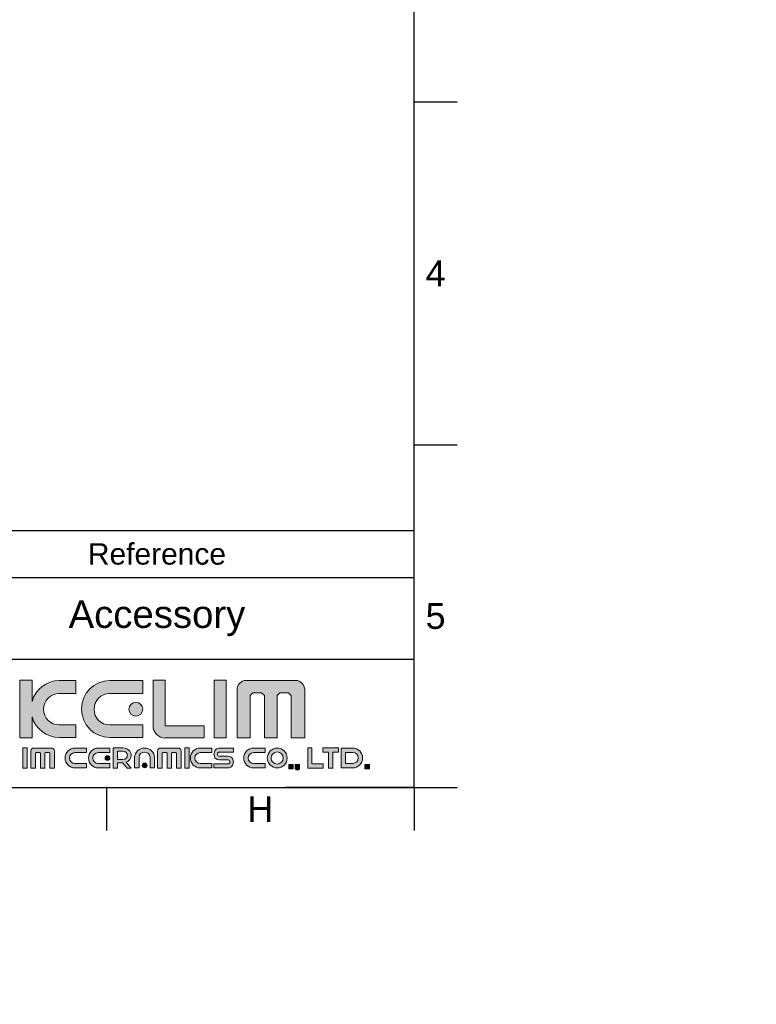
# Model space of a CAD drawing. Header units: millimetres. Extents: x 3826 to 4464, y 336 to 864.
# Tile 3 of 5: x 4072 to 4158, y 336 to 451. Entities that reach past the tile are written whole.
import ezdxf

# ---------------------------------------------------------------- set-up
doc = ezdxf.new("R2010")
doc.units = ezdxf.units.MM
doc.header["$LTSCALE"] = 0.1
doc.layers.add('FORM', color=7, linetype='Continuous')
doc.layers.add('TEXT', color=2, linetype='Continuous')
doc.styles.get("Standard").update_dxf_attribs({"font": 'arial_0.ttf'})

msp = doc.modelspace()

# ---------------------------------------------------------------- hatches: boundary and pattern name
at = {"layer": 'TEXT'}
h = msp.add_hatch(color=2, dxfattribs=at)
h.dxf.hatch_style = 2
edge = h.paths.add_edge_path()
edge.add_spline(control_points=[(4078.577, 369.074), (4078.577, 369.074), (4076.647, 369.074), (4076.647, 369.074), (4075.632, 369.074), (4074.815, 369.892), (4074.815, 370.903), (4074.815, 371.919), (4075.632, 372.736), (4076.647, 372.736), (4076.647, 372.736), (4078.577, 372.736), (4078.577, 372.736), (4078.577, 372.736), (4078.577, 374.25), (4078.577, 374.25), (4078.577, 374.25), (4076.67, 374.25), (4076.67, 374.25), (4075.143, 374.25), (4073.863, 373.228), (4073.472, 371.828), (4073.472, 371.828), (4073.472, 374.298), (4073.472, 374.298), (4073.472, 374.298), (4072.06, 374.298), (4072.06, 374.298), (4072.06, 374.298), (4072.06, 367.56), (4072.06, 367.56), (4072.06, 367.56), (4073.472, 367.56), (4073.472, 367.56), (4073.472, 367.56), (4073.472, 370.032), (4073.472, 370.032), (4073.863, 368.634), (4075.143, 367.607), (4076.67, 367.607), (4076.67, 367.607), (4078.577, 367.607), (4078.577, 367.607), (4078.577, 367.607), (4078.577, 369.074), (4078.577, 369.074)], knot_values=[0, 0, 0, 0, 1, 1, 1, 2, 2, 2, 3, 3, 3, 4, 4, 4, 5, 5, 5, 6, 6, 6, 7, 7, 7, 8, 8, 8, 9, 9, 9, 10, 10, 10, 11, 11, 11, 12, 12, 12, 13, 13, 13, 14, 14, 14, 15, 15, 15, 15], degree=3, periodic=0)
h = msp.add_hatch(color=256, dxfattribs=at)
h.dxf.hatch_style = 2
edge = h.paths.add_edge_path()
edge.add_spline(control_points=[(4082.559, 367.607), (4082.559, 367.607), (4086.399, 367.607), (4086.399, 367.607), (4086.399, 367.607), (4086.399, 369.074), (4086.399, 369.074), (4086.399, 369.074), (4082.535, 369.074), (4082.535, 369.074), (4081.522, 369.074), (4080.705, 369.892), (4080.705, 370.903), (4080.705, 371.919), (4081.522, 372.736), (4082.535, 372.736), (4082.535, 372.736), (4086.399, 372.736), (4086.399, 372.736), (4086.399, 372.736), (4086.399, 374.25), (4086.399, 374.25), (4086.399, 374.25), (4082.559, 374.25), (4082.559, 374.25), (4080.723, 374.25), (4079.238, 372.768), (4079.238, 370.929), (4079.238, 369.095), (4080.723, 367.607), (4082.559, 367.607)], knot_values=[0, 0, 0, 0, 1, 1, 1, 2, 2, 2, 3, 3, 3, 4, 4, 4, 5, 5, 5, 6, 6, 6, 7, 7, 7, 8, 8, 8, 9, 9, 9, 10, 10, 10, 10], degree=3, periodic=0)
h = msp.add_hatch(color=2, dxfattribs=at)
h.dxf.hatch_style = 2
edge = h.paths.add_edge_path()
edge.add_spline(control_points=[(4089.003, 367.555), (4089.003, 367.555), (4093.543, 367.555), (4093.543, 367.555), (4093.543, 367.555), (4093.543, 368.969), (4093.543, 368.969), (4093.543, 368.969), (4089.014, 368.969), (4089.014, 368.969), (4089.014, 368.969), (4089.008, 368.954), (4089.008, 368.954), (4089.008, 368.954), (4089.008, 374.298), (4089.008, 374.298), (4089.008, 374.298), (4087.594, 374.298), (4087.594, 374.298), (4087.594, 374.298), (4087.594, 368.969), (4087.594, 368.969), (4087.594, 368.969), (4087.589, 368.974), (4087.589, 368.974), (4087.589, 368.189), (4088.225, 367.549), (4089.014, 367.549), (4089.014, 367.549), (4089.003, 367.555), (4089.003, 367.555)], knot_values=[0, 0, 0, 0, 1, 1, 1, 2, 2, 2, 3, 3, 3, 4, 4, 4, 5, 5, 5, 6, 6, 6, 7, 7, 7, 8, 8, 8, 9, 9, 9, 10, 10, 10, 10], degree=3, periodic=0)
h = msp.add_hatch(color=2, dxfattribs=at)
h.dxf.hatch_style = 2
h.paths.add_polyline_path([(4096.133, 374.298), (4094.72, 374.298), (4094.72, 367.56), (4096.133, 367.56)])
h = msp.add_hatch(color=2, dxfattribs=at)
h.dxf.hatch_style = 2
edge = h.paths.add_edge_path()
edge.add_spline(control_points=[(4104.207, 374.266), (4104.207, 374.266), (4098.454, 374.266), (4098.454, 374.266), (4097.863, 374.266), (4097.384, 373.79), (4097.384, 373.203), (4097.384, 373.203), (4097.384, 367.57), (4097.384, 367.57), (4097.384, 367.57), (4098.912, 367.57), (4098.912, 367.57), (4098.912, 367.57), (4098.912, 372.505), (4098.912, 372.505), (4098.912, 372.505), (4099.23, 372.826), (4099.23, 372.826), (4099.23, 372.826), (4100.255, 372.826), (4100.255, 372.826), (4100.255, 372.826), (4100.574, 372.505), (4100.574, 372.505), (4100.574, 372.505), (4100.574, 367.57), (4100.574, 367.57), (4100.574, 367.57), (4102.051, 367.57), (4102.051, 367.57), (4102.051, 367.57), (4102.051, 372.505), (4102.051, 372.505), (4102.051, 372.505), (4102.373, 372.826), (4102.373, 372.826), (4102.373, 372.826), (4103.394, 372.826), (4103.394, 372.826), (4103.394, 372.826), (4103.712, 372.505), (4103.712, 372.505), (4103.712, 372.505), (4103.712, 367.57), (4103.712, 367.57), (4103.712, 367.57), (4105.278, 367.57), (4105.278, 367.57), (4105.278, 367.57), (4105.278, 373.203), (4105.278, 373.203), (4105.278, 373.79), (4104.797, 374.266), (4104.207, 374.266)], knot_values=[0, 0, 0, 0, 1, 1, 1, 2, 2, 2, 3, 3, 3, 4, 4, 4, 5, 5, 5, 6, 6, 6, 7, 7, 7, 8, 8, 8, 9, 9, 9, 10, 10, 10, 11, 11, 11, 12, 12, 12, 13, 13, 13, 14, 14, 14, 15, 15, 15, 16, 16, 16, 17, 17, 17, 18, 18, 18, 18], degree=3, periodic=0)
h = msp.add_hatch(color=2, dxfattribs=at)
h.dxf.hatch_style = 2
edge = h.paths.add_edge_path()
edge.add_spline(control_points=[(4084.781, 370.903), (4084.781, 370.463), (4085.137, 370.1), (4085.58, 370.1), (4086.022, 370.1), (4086.381, 370.463), (4086.381, 370.903), (4086.381, 371.348), (4086.022, 371.704), (4085.58, 371.704), (4085.137, 371.704), (4084.781, 371.348), (4084.781, 370.903)], knot_values=[0, 0, 0, 0, 1, 1, 1, 2, 2, 2, 3, 3, 3, 4, 4, 4, 4], degree=3, periodic=0)
h = msp.add_hatch(color=2, dxfattribs=at)
h.dxf.hatch_style = 2
h.paths.add_polyline_path([(4072.42, 364.043), (4072.913, 364.043), (4072.913, 366.393), (4072.42, 366.393)])
h = msp.add_hatch(color=2, dxfattribs=at)
h.dxf.hatch_style = 2
edge = h.paths.add_edge_path()
edge.add_spline(control_points=[(4075.729, 366.382), (4075.729, 366.382), (4073.722, 366.382), (4073.722, 366.382), (4073.516, 366.382), (4073.349, 366.216), (4073.349, 366.012), (4073.349, 366.012), (4073.349, 364.047), (4073.349, 364.047), (4073.349, 364.047), (4073.882, 364.047), (4073.882, 364.047), (4073.882, 364.047), (4073.882, 365.768), (4073.882, 365.768), (4073.882, 365.768), (4073.993, 365.88), (4073.993, 365.88), (4073.993, 365.88), (4074.35, 365.88), (4074.35, 365.88), (4074.35, 365.88), (4074.462, 365.768), (4074.462, 365.768), (4074.462, 365.768), (4074.462, 364.047), (4074.462, 364.047), (4074.462, 364.047), (4074.977, 364.047), (4074.977, 364.047), (4074.977, 364.047), (4074.977, 365.768), (4074.977, 365.768), (4074.977, 365.768), (4075.09, 365.88), (4075.09, 365.88), (4075.09, 365.88), (4075.445, 365.88), (4075.445, 365.88), (4075.445, 365.88), (4075.556, 365.768), (4075.556, 365.768), (4075.556, 365.768), (4075.556, 364.047), (4075.556, 364.047), (4075.556, 364.047), (4076.103, 364.047), (4076.103, 364.047), (4076.103, 364.047), (4076.103, 366.012), (4076.103, 366.012), (4076.103, 366.216), (4075.934, 366.382), (4075.729, 366.382)], knot_values=[0, 0, 0, 0, 1, 1, 1, 2, 2, 2, 3, 3, 3, 4, 4, 4, 5, 5, 5, 6, 6, 6, 7, 7, 7, 8, 8, 8, 9, 9, 9, 10, 10, 10, 11, 11, 11, 12, 12, 12, 13, 13, 13, 14, 14, 14, 15, 15, 15, 16, 16, 16, 17, 17, 17, 18, 18, 18, 18], degree=3, periodic=0)
h = msp.add_hatch(color=2, dxfattribs=at)
h.dxf.hatch_style = 2
edge = h.paths.add_edge_path()
edge.add_spline(control_points=[(4077.334, 365.219), (4077.334, 364.579), (4077.852, 364.06), (4078.492, 364.06), (4078.492, 364.06), (4079.832, 364.06), (4079.832, 364.06), (4079.832, 364.06), (4079.832, 364.571), (4079.832, 364.571), (4079.832, 364.571), (4078.484, 364.571), (4078.484, 364.571), (4078.13, 364.571), (4077.845, 364.857), (4077.845, 365.209), (4077.845, 365.564), (4078.13, 365.849), (4078.484, 365.849), (4078.484, 365.849), (4079.832, 365.849), (4079.832, 365.849), (4079.832, 365.849), (4079.832, 366.377), (4079.832, 366.377), (4079.832, 366.377), (4078.492, 366.377), (4078.492, 366.377), (4077.852, 366.377), (4077.334, 365.859), (4077.334, 365.219)], knot_values=[0, 0, 0, 0, 1, 1, 1, 2, 2, 2, 3, 3, 3, 4, 4, 4, 5, 5, 5, 6, 6, 6, 7, 7, 7, 8, 8, 8, 9, 9, 9, 10, 10, 10, 10], degree=3, periodic=0)
h = msp.add_hatch(color=2, dxfattribs=at)
h.dxf.hatch_style = 2
edge = h.paths.add_edge_path()
edge.add_spline(control_points=[(4080.062, 365.219), (4080.062, 364.579), (4080.58, 364.06), (4081.221, 364.06), (4081.221, 364.06), (4082.56, 364.06), (4082.56, 364.06), (4082.56, 364.06), (4082.56, 364.571), (4082.56, 364.571), (4082.56, 364.571), (4081.212, 364.571), (4081.212, 364.571), (4080.859, 364.571), (4080.574, 364.857), (4080.574, 365.209), (4080.574, 365.564), (4080.859, 365.849), (4081.212, 365.849), (4081.212, 365.849), (4082.56, 365.849), (4082.56, 365.849), (4082.56, 365.849), (4082.56, 366.377), (4082.56, 366.377), (4082.56, 366.377), (4081.221, 366.377), (4081.221, 366.377), (4080.58, 366.377), (4080.062, 365.859), (4080.062, 365.219)], knot_values=[0, 0, 0, 0, 1, 1, 1, 2, 2, 2, 3, 3, 3, 4, 4, 4, 5, 5, 5, 6, 6, 6, 7, 7, 7, 8, 8, 8, 9, 9, 9, 10, 10, 10, 10], degree=3, periodic=0)
h = msp.add_hatch(color=2, dxfattribs=at)
h.dxf.hatch_style = 2
edge = h.paths.add_edge_path()
edge.add_spline(control_points=[(4081.996, 365.209), (4081.996, 365.056), (4082.119, 364.93), (4082.274, 364.93), (4082.428, 364.93), (4082.553, 365.056), (4082.553, 365.209), (4082.553, 365.364), (4082.428, 365.489), (4082.274, 365.489), (4082.119, 365.489), (4081.996, 365.364), (4081.996, 365.209)], knot_values=[0, 0, 0, 0, 1, 1, 1, 2, 2, 2, 3, 3, 3, 4, 4, 4, 4], degree=3, periodic=0)
h = msp.add_hatch(color=2, dxfattribs=at)
h.dxf.hatch_style = 2
edge = h.paths.add_edge_path()
edge.add_spline(control_points=[(4085.049, 365.527), (4085.049, 366.005), (4084.611, 366.393), (4084.07, 366.393), (4084.07, 366.393), (4083.431, 366.393), (4083.431, 366.393), (4083.431, 366.393), (4082.938, 366.393), (4082.938, 366.393), (4082.938, 366.393), (4082.938, 366.011), (4082.938, 366.011), (4082.938, 366.011), (4082.938, 365.056), (4082.938, 365.056), (4082.938, 365.056), (4082.938, 364.662), (4082.938, 364.662), (4082.938, 364.662), (4082.938, 364.043), (4082.938, 364.043), (4082.938, 364.043), (4083.431, 364.043), (4083.431, 364.043), (4083.431, 364.043), (4083.431, 364.662), (4083.431, 364.662), (4083.431, 364.662), (4084.031, 364.662), (4084.031, 364.662), (4084.031, 364.662), (4084.555, 364.043), (4084.555, 364.043), (4084.555, 364.043), (4085.048, 364.043), (4085.048, 364.043), (4085.048, 364.043), (4084.462, 364.734), (4084.462, 364.734), (4084.808, 364.868), (4085.049, 365.172), (4085.049, 365.527)], knot_values=[0, 0, 0, 0, 1, 1, 1, 2, 2, 2, 3, 3, 3, 4, 4, 4, 5, 5, 5, 6, 6, 6, 7, 7, 7, 8, 8, 8, 9, 9, 9, 10, 10, 10, 11, 11, 11, 12, 12, 12, 13, 13, 13, 14, 14, 14, 14], degree=3, periodic=0)
edge = h.paths.add_edge_path()
edge.add_spline(control_points=[(4084.078, 365.056), (4084.078, 365.056), (4083.431, 365.056), (4083.431, 365.056), (4083.431, 365.056), (4083.431, 366.011), (4083.431, 366.011), (4083.431, 366.011), (4084.078, 366.011), (4084.078, 366.011), (4084.376, 366.011), (4084.617, 365.798), (4084.617, 365.534), (4084.617, 365.27), (4084.376, 365.056), (4084.078, 365.056)], knot_values=[0, 0, 0, 0, 1, 1, 1, 2, 2, 2, 3, 3, 3, 4, 4, 4, 5, 5, 5, 5], degree=3, periodic=0)
h = msp.add_hatch(color=2, dxfattribs=at)
h.dxf.hatch_style = 2
edge = h.paths.add_edge_path()
edge.add_spline(control_points=[(4086.604, 366.377), (4085.965, 366.377), (4085.446, 365.897), (4085.446, 365.302), (4085.446, 365.302), (4085.446, 364.06), (4085.446, 364.06), (4085.446, 364.06), (4085.957, 364.06), (4085.957, 364.06), (4085.957, 364.06), (4085.957, 365.31), (4085.957, 365.31), (4085.957, 365.637), (4086.242, 365.902), (4086.595, 365.902), (4086.949, 365.902), (4087.235, 365.638), (4087.235, 365.31), (4087.235, 365.31), (4087.235, 364.06), (4087.235, 364.06), (4087.235, 364.06), (4087.763, 364.06), (4087.763, 364.06), (4087.763, 364.06), (4087.763, 365.302), (4087.763, 365.302), (4087.763, 365.897), (4087.245, 366.377), (4086.604, 366.377)], knot_values=[0, 0, 0, 0, 1, 1, 1, 2, 2, 2, 3, 3, 3, 4, 4, 4, 5, 5, 5, 6, 6, 6, 7, 7, 7, 8, 8, 8, 9, 9, 9, 10, 10, 10, 10], degree=3, periodic=0)
h = msp.add_hatch(color=2, dxfattribs=at)
h.dxf.hatch_style = 2
edge = h.paths.add_edge_path()
edge.add_spline(control_points=[(4090.503, 366.382), (4090.503, 366.382), (4088.497, 366.382), (4088.497, 366.382), (4088.291, 366.382), (4088.124, 366.216), (4088.124, 366.012), (4088.124, 366.012), (4088.124, 364.047), (4088.124, 364.047), (4088.124, 364.047), (4088.657, 364.047), (4088.657, 364.047), (4088.657, 364.047), (4088.657, 365.768), (4088.657, 365.768), (4088.657, 365.768), (4088.768, 365.88), (4088.768, 365.88), (4088.768, 365.88), (4089.125, 365.88), (4089.125, 365.88), (4089.125, 365.88), (4089.236, 365.768), (4089.236, 365.768), (4089.236, 365.768), (4089.236, 364.047), (4089.236, 364.047), (4089.236, 364.047), (4089.752, 364.047), (4089.752, 364.047), (4089.752, 364.047), (4089.752, 365.768), (4089.752, 365.768), (4089.752, 365.768), (4089.864, 365.88), (4089.864, 365.88), (4089.864, 365.88), (4090.22, 365.88), (4090.22, 365.88), (4090.22, 365.88), (4090.331, 365.768), (4090.331, 365.768), (4090.331, 365.768), (4090.331, 364.047), (4090.331, 364.047), (4090.331, 364.047), (4090.877, 364.047), (4090.877, 364.047), (4090.877, 364.047), (4090.877, 366.012), (4090.877, 366.012), (4090.877, 366.216), (4090.709, 366.382), (4090.503, 366.382)], knot_values=[0, 0, 0, 0, 1, 1, 1, 2, 2, 2, 3, 3, 3, 4, 4, 4, 5, 5, 5, 6, 6, 6, 7, 7, 7, 8, 8, 8, 9, 9, 9, 10, 10, 10, 11, 11, 11, 12, 12, 12, 13, 13, 13, 14, 14, 14, 15, 15, 15, 16, 16, 16, 17, 17, 17, 18, 18, 18, 18], degree=3, periodic=0)
h = msp.add_hatch(color=2, dxfattribs=at)
h.dxf.hatch_style = 2
h.paths.add_polyline_path([(4091.308, 364.043), (4091.801, 364.043), (4091.801, 366.393), (4091.308, 366.393)])
h = msp.add_hatch(color=2, dxfattribs=at)
h.dxf.hatch_style = 2
edge = h.paths.add_edge_path()
edge.add_spline(control_points=[(4091.945, 365.219), (4091.945, 364.579), (4092.463, 364.06), (4093.103, 364.06), (4093.103, 364.06), (4094.443, 364.06), (4094.443, 364.06), (4094.443, 364.06), (4094.443, 364.571), (4094.443, 364.571), (4094.443, 364.571), (4093.095, 364.571), (4093.095, 364.571), (4092.742, 364.571), (4092.456, 364.857), (4092.456, 365.209), (4092.456, 365.564), (4092.742, 365.849), (4093.095, 365.849), (4093.095, 365.849), (4094.443, 365.849), (4094.443, 365.849), (4094.443, 365.849), (4094.443, 366.377), (4094.443, 366.377), (4094.443, 366.377), (4093.103, 366.377), (4093.103, 366.377), (4092.463, 366.377), (4091.945, 365.859), (4091.945, 365.219)], knot_values=[0, 0, 0, 0, 1, 1, 1, 2, 2, 2, 3, 3, 3, 4, 4, 4, 5, 5, 5, 6, 6, 6, 7, 7, 7, 8, 8, 8, 9, 9, 9, 10, 10, 10, 10], degree=3, periodic=0)
h = msp.add_hatch(color=2, dxfattribs=at)
h.dxf.hatch_style = 2
edge = h.paths.add_edge_path()
edge.add_spline(control_points=[(4094.69, 365.661), (4094.69, 364.943), (4095.42, 365.005), (4095.42, 365.005), (4095.42, 365.005), (4095.439, 365.005), (4095.439, 365.005), (4095.439, 365.005), (4096.225, 365.005), (4096.225, 365.005), (4096.225, 365.005), (4096.366, 365.005), (4096.366, 365.005), (4096.366, 365.005), (4096.557, 364.974), (4096.557, 364.79), (4096.557, 364.606), (4096.433, 364.535), (4096.366, 364.535), (4096.366, 364.535), (4094.69, 364.535), (4094.69, 364.535), (4094.69, 364.535), (4094.69, 364.061), (4094.69, 364.061), (4094.69, 364.061), (4096.355, 364.061), (4096.355, 364.061), (4096.355, 364.061), (4096.974, 364.06), (4096.974, 364.777), (4096.974, 365.495), (4096.244, 365.433), (4096.244, 365.433), (4096.244, 365.433), (4096.225, 365.433), (4096.225, 365.433), (4096.225, 365.433), (4095.439, 365.433), (4095.439, 365.433), (4095.439, 365.433), (4095.297, 365.433), (4095.297, 365.433), (4095.297, 365.433), (4095.107, 365.464), (4095.107, 365.648), (4095.107, 365.832), (4095.231, 365.902), (4095.298, 365.902), (4095.298, 365.902), (4096.974, 365.902), (4096.974, 365.902), (4096.974, 365.902), (4096.974, 366.377), (4096.974, 366.377), (4096.974, 366.377), (4095.309, 366.377), (4095.309, 366.377), (4095.309, 366.377), (4094.69, 366.378), (4094.69, 365.661)], knot_values=[0, 0, 0, 0, 1, 1, 1, 2, 2, 2, 3, 3, 3, 4, 4, 4, 5, 5, 5, 6, 6, 6, 7, 7, 7, 8, 8, 8, 9, 9, 9, 10, 10, 10, 11, 11, 11, 12, 12, 12, 13, 13, 13, 14, 14, 14, 15, 15, 15, 16, 16, 16, 17, 17, 17, 18, 18, 18, 19, 19, 19, 20, 20, 20, 20], degree=3, periodic=0)
h = msp.add_hatch(color=2, dxfattribs=at)
h.dxf.hatch_style = 2
edge = h.paths.add_edge_path()
edge.add_spline(control_points=[(4098.166, 365.219), (4098.166, 364.579), (4098.683, 364.06), (4099.324, 364.06), (4099.324, 364.06), (4100.663, 364.06), (4100.663, 364.06), (4100.663, 364.06), (4100.663, 364.571), (4100.663, 364.571), (4100.663, 364.571), (4099.316, 364.571), (4099.316, 364.571), (4098.962, 364.571), (4098.677, 364.857), (4098.677, 365.209), (4098.677, 365.564), (4098.962, 365.849), (4099.316, 365.849), (4099.316, 365.849), (4100.663, 365.849), (4100.663, 365.849), (4100.663, 365.849), (4100.663, 366.377), (4100.663, 366.377), (4100.663, 366.377), (4099.324, 366.377), (4099.324, 366.377), (4098.683, 366.377), (4098.166, 365.859), (4098.166, 365.219)], knot_values=[0, 0, 0, 0, 1, 1, 1, 2, 2, 2, 3, 3, 3, 4, 4, 4, 5, 5, 5, 6, 6, 6, 7, 7, 7, 8, 8, 8, 9, 9, 9, 10, 10, 10, 10], degree=3, periodic=0)
h = msp.add_hatch(color=2, dxfattribs=at)
h.dxf.hatch_style = 2
edge = h.paths.add_edge_path()
edge.add_spline(control_points=[(4102.077, 366.377), (4101.438, 366.377), (4100.919, 365.859), (4100.919, 365.219), (4100.919, 364.579), (4101.438, 364.061), (4102.077, 364.061), (4102.717, 364.061), (4103.236, 364.579), (4103.236, 365.219), (4103.236, 365.859), (4102.717, 366.377), (4102.077, 366.377)], knot_values=[0, 0, 0, 0, 1, 1, 1, 2, 2, 2, 3, 3, 3, 4, 4, 4, 4], degree=3, periodic=0)
edge = h.paths.add_edge_path()
edge.add_spline(control_points=[(4102.077, 364.511), (4101.687, 364.511), (4101.369, 364.828), (4101.369, 365.219), (4101.369, 365.61), (4101.687, 365.927), (4102.077, 365.927), (4102.469, 365.927), (4102.785, 365.61), (4102.785, 365.219), (4102.785, 364.828), (4102.469, 364.511), (4102.077, 364.511)], knot_values=[0, 0, 0, 0, 1, 1, 1, 2, 2, 2, 3, 3, 3, 4, 4, 4, 4], degree=3, periodic=0)
h = msp.add_hatch(color=2, dxfattribs=at)
h.dxf.hatch_style = 2
h.paths.add_polyline_path([(4106.125, 366.393), (4105.632, 366.393), (4105.632, 364.536), (4105.632, 364.043), (4106.125, 364.043), (4107.45, 364.043), (4107.45, 364.536), (4106.125, 364.536)])
h = msp.add_hatch(color=2, dxfattribs=at)
h.dxf.hatch_style = 2
h.paths.add_polyline_path([(4108.071, 366.393), (4107.409, 366.393), (4107.409, 365.9), (4108.071, 365.9), (4108.071, 364.043), (4108.564, 364.043), (4108.564, 365.9), (4109.226, 365.9), (4109.226, 366.393), (4108.564, 366.393)])
h = msp.add_hatch(color=2, dxfattribs=at)
h.dxf.hatch_style = 2
edge = h.paths.add_edge_path()
edge.add_spline(control_points=[(4110.882, 366.385), (4110.882, 366.385), (4109.543, 366.385), (4109.543, 366.385), (4109.543, 366.385), (4109.543, 364.068), (4109.543, 364.068), (4109.543, 364.068), (4110.882, 364.068), (4110.882, 364.068), (4111.523, 364.068), (4112.041, 364.586), (4112.041, 365.227), (4112.041, 365.866), (4111.523, 366.385), (4110.882, 366.385)], knot_values=[0, 0, 0, 0, 1, 1, 1, 2, 2, 2, 3, 3, 3, 4, 4, 4, 5, 5, 5, 5], degree=3, periodic=0)
edge = h.paths.add_edge_path()
edge.add_spline(control_points=[(4110.891, 364.597), (4110.891, 364.597), (4110.036, 364.597), (4110.036, 364.597), (4110.036, 364.597), (4110.036, 365.873), (4110.036, 365.873), (4110.036, 365.873), (4110.891, 365.873), (4110.891, 365.873), (4111.244, 365.873), (4111.529, 365.589), (4111.529, 365.235), (4111.529, 364.882), (4111.244, 364.597), (4110.891, 364.597)], knot_values=[0, 0, 0, 0, 1, 1, 1, 2, 2, 2, 3, 3, 3, 4, 4, 4, 5, 5, 5, 5], degree=3, periodic=0)
h = msp.add_hatch(color=2, dxfattribs=at)
h.dxf.hatch_style = 2
edge = h.paths.add_edge_path()
edge.add_spline(control_points=[(4086.612, 364.636), (4086.458, 364.636), (4086.334, 364.512), (4086.334, 364.356), (4086.334, 364.204), (4086.458, 364.077), (4086.612, 364.077), (4086.767, 364.077), (4086.892, 364.204), (4086.892, 364.356), (4086.892, 364.512), (4086.767, 364.636), (4086.612, 364.636)], knot_values=[0, 0, 0, 0, 1, 1, 1, 2, 2, 2, 3, 3, 3, 4, 4, 4, 4], degree=3, periodic=0)
h = msp.add_hatch(color=2, dxfattribs=at)
h.dxf.hatch_style = 2
h.paths.add_polyline_path([(4103.428, 363.97), (4103.939, 363.97), (4103.939, 364.482), (4103.428, 364.482)])
h = msp.add_hatch(color=2, dxfattribs=at)
h.dxf.hatch_style = 2
h.paths.add_polyline_path([(4104.175, 363.97), (4104.379, 363.97), (4104.236, 363.847), (4104.543, 363.847), (4104.687, 363.97), (4104.687, 364.482), (4104.175, 364.482)])
h = msp.add_hatch(color=2, dxfattribs=at)
h.dxf.hatch_style = 2
h.paths.add_polyline_path([(4112.309, 363.97), (4112.821, 363.97), (4112.821, 364.482), (4112.309, 364.482)])

# ---------------------------------------------------------------- linework, layer by layer
for centre, start, end in [((4045.427, 448.488), 176.80215, 176.80215), ((4045.959, 448.488), 173.27018, 173.27018)]:
    msp.add_arc(centre, 112, start, end)
at = {"layer": 'FORM'}
for p, q in [((4118.047, 361.762), (4118.047, 561.762)), ((4118.047, 441.762), (4123.047, 441.762)), ((4118.047, 401.762), (4123.047, 401.762)), ((4011.047, 391.762), (4118.047, 391.762)), ((4058.047, 386.262), (4118.047, 386.262)), ((3918.053, 376.762), (4118.047, 376.762)), ((3831.047, 361.762), (4118.047, 361.762)), ((4082.172, 361.762), (4082.172, 356.762)), ((4118.047, 361.762), (4103.047, 361.762)), ((4118.047, 361.762), (4118.047, 356.762)), ((4118.047, 361.762), (4123.047, 361.762))]:
    msp.add_line(p, q, dxfattribs=at)
msp.add_point((4082.172, 361.762), dxfattribs=at)
at = {"layer": 'TEXT', "lineweight": 0}
for points in [[(4096.133, 374.298), (4094.72, 374.298), (4094.72, 367.56), (4096.133, 367.56), (4096.133, 374.298)], [(4072.42, 364.043), (4072.913, 364.043), (4072.913, 366.393), (4072.42, 366.393), (4072.42, 364.043)], [(4091.308, 364.043), (4091.801, 364.043), (4091.801, 366.393), (4091.308, 366.393), (4091.308, 364.043)], [(4106.125, 366.393), (4105.632, 366.393), (4105.632, 364.536), (4105.632, 364.043), (4106.125, 364.043), (4107.45, 364.043), (4107.45, 364.536), (4106.125, 364.536), (4106.125, 366.393)], [(4108.071, 366.393), (4107.409, 366.393), (4107.409, 365.9), (4108.071, 365.9), (4108.071, 364.043), (4108.564, 364.043), (4108.564, 365.9), (4109.226, 365.9), (4109.226, 366.393), (4108.564, 366.393), (4108.071, 366.393)], [(4103.428, 363.97), (4103.939, 363.97), (4103.939, 364.482), (4103.428, 364.482), (4103.428, 363.97)], [(4104.175, 363.97), (4104.379, 363.97), (4104.236, 363.847), (4104.543, 363.847), (4104.687, 363.97), (4104.687, 364.482), (4104.175, 364.482), (4104.175, 363.97)], [(4112.309, 363.97), (4112.821, 363.97), (4112.821, 364.482), (4112.309, 364.482), (4112.309, 363.97)]]:
    msp.add_lwpolyline(points, dxfattribs=at)
for points, knots in [([(4078.577, 369.074), (4078.577, 369.074), (4076.647, 369.074), (4076.647, 369.074), (4075.632, 369.074), (4074.815, 369.892), (4074.815, 370.903), (4074.815, 371.919), (4075.632, 372.736), (4076.647, 372.736), (4076.647, 372.736), (4078.577, 372.736), (4078.577, 372.736), (4078.577, 372.736), (4078.577, 374.25), (4078.577, 374.25), (4078.577, 374.25), (4076.67, 374.25), (4076.67, 374.25), (4075.143, 374.25), (4073.863, 373.228), (4073.472, 371.828), (4073.472, 371.828), (4073.472, 374.298), (4073.472, 374.298), (4073.472, 374.298), (4072.06, 374.298), (4072.06, 374.298), (4072.06, 374.298), (4072.06, 367.56), (4072.06, 367.56), (4072.06, 367.56), (4073.472, 367.56), (4073.472, 367.56), (4073.472, 367.56), (4073.472, 370.032), (4073.472, 370.032), (4073.863, 368.634), (4075.143, 367.607), (4076.67, 367.607), (4076.67, 367.607), (4078.577, 367.607), (4078.577, 367.607), (4078.577, 367.607), (4078.577, 369.074), (4078.577, 369.074)], [0, 0, 0, 0, 1, 1, 1, 2, 2, 2, 3, 3, 3, 4, 4, 4, 5, 5, 5, 6, 6, 6, 7, 7, 7, 8, 8, 8, 9, 9, 9, 10, 10, 10, 11, 11, 11, 12, 12, 12, 13, 13, 13, 14, 14, 14, 15, 15, 15, 15]), ([(4082.559, 367.607), (4082.559, 367.607), (4086.399, 367.607), (4086.399, 367.607), (4086.399, 367.607), (4086.399, 369.074), (4086.399, 369.074), (4086.399, 369.074), (4082.535, 369.074), (4082.535, 369.074), (4081.522, 369.074), (4080.705, 369.892), (4080.705, 370.903), (4080.705, 371.919), (4081.522, 372.736), (4082.535, 372.736), (4082.535, 372.736), (4086.399, 372.736), (4086.399, 372.736), (4086.399, 372.736), (4086.399, 374.25), (4086.399, 374.25), (4086.399, 374.25), (4082.559, 374.25), (4082.559, 374.25), (4080.723, 374.25), (4079.238, 372.768), (4079.238, 370.929), (4079.238, 369.095), (4080.723, 367.607), (4082.559, 367.607)], [0, 0, 0, 0, 1, 1, 1, 2, 2, 2, 3, 3, 3, 4, 4, 4, 5, 5, 5, 6, 6, 6, 7, 7, 7, 8, 8, 8, 9, 9, 9, 10, 10, 10, 10]), ([(4089.003, 367.555), (4089.003, 367.555), (4093.543, 367.555), (4093.543, 367.555), (4093.543, 367.555), (4093.543, 368.969), (4093.543, 368.969), (4093.543, 368.969), (4089.014, 368.969), (4089.014, 368.969), (4089.014, 368.969), (4089.008, 368.954), (4089.008, 368.954), (4089.008, 368.954), (4089.008, 374.298), (4089.008, 374.298), (4089.008, 374.298), (4087.594, 374.298), (4087.594, 374.298), (4087.594, 374.298), (4087.594, 368.969), (4087.594, 368.969), (4087.594, 368.969), (4087.589, 368.974), (4087.589, 368.974), (4087.589, 368.189), (4088.225, 367.549), (4089.014, 367.549), (4089.014, 367.549), (4089.003, 367.555), (4089.003, 367.555)], [0, 0, 0, 0, 1, 1, 1, 2, 2, 2, 3, 3, 3, 4, 4, 4, 5, 5, 5, 6, 6, 6, 7, 7, 7, 8, 8, 8, 9, 9, 9, 10, 10, 10, 10]), ([(4104.207, 374.266), (4104.207, 374.266), (4098.454, 374.266), (4098.454, 374.266), (4097.863, 374.266), (4097.384, 373.79), (4097.384, 373.203), (4097.384, 373.203), (4097.384, 367.57), (4097.384, 367.57), (4097.384, 367.57), (4098.912, 367.57), (4098.912, 367.57), (4098.912, 367.57), (4098.912, 372.505), (4098.912, 372.505), (4098.912, 372.505), (4099.23, 372.826), (4099.23, 372.826), (4099.23, 372.826), (4100.255, 372.826), (4100.255, 372.826), (4100.255, 372.826), (4100.574, 372.505), (4100.574, 372.505), (4100.574, 372.505), (4100.574, 367.57), (4100.574, 367.57), (4100.574, 367.57), (4102.051, 367.57), (4102.051, 367.57), (4102.051, 367.57), (4102.051, 372.505), (4102.051, 372.505), (4102.051, 372.505), (4102.373, 372.826), (4102.373, 372.826), (4102.373, 372.826), (4103.394, 372.826), (4103.394, 372.826), (4103.394, 372.826), (4103.712, 372.505), (4103.712, 372.505), (4103.712, 372.505), (4103.712, 367.57), (4103.712, 367.57), (4103.712, 367.57), (4105.278, 367.57), (4105.278, 367.57), (4105.278, 367.57), (4105.278, 373.203), (4105.278, 373.203), (4105.278, 373.79), (4104.797, 374.266), (4104.207, 374.266)], [0, 0, 0, 0, 1, 1, 1, 2, 2, 2, 3, 3, 3, 4, 4, 4, 5, 5, 5, 6, 6, 6, 7, 7, 7, 8, 8, 8, 9, 9, 9, 10, 10, 10, 11, 11, 11, 12, 12, 12, 13, 13, 13, 14, 14, 14, 15, 15, 15, 16, 16, 16, 17, 17, 17, 18, 18, 18, 18]), ([(4084.781, 370.903), (4084.781, 370.463), (4085.137, 370.1), (4085.58, 370.1), (4086.022, 370.1), (4086.381, 370.463), (4086.381, 370.903), (4086.381, 371.348), (4086.022, 371.704), (4085.58, 371.704), (4085.137, 371.704), (4084.781, 371.348), (4084.781, 370.903)], [0, 0, 0, 0, 1, 1, 1, 2, 2, 2, 3, 3, 3, 4, 4, 4, 4]), ([(4075.729, 366.382), (4075.729, 366.382), (4073.722, 366.382), (4073.722, 366.382), (4073.516, 366.382), (4073.349, 366.216), (4073.349, 366.012), (4073.349, 366.012), (4073.349, 364.047), (4073.349, 364.047), (4073.349, 364.047), (4073.882, 364.047), (4073.882, 364.047), (4073.882, 364.047), (4073.882, 365.768), (4073.882, 365.768), (4073.882, 365.768), (4073.993, 365.88), (4073.993, 365.88), (4073.993, 365.88), (4074.35, 365.88), (4074.35, 365.88), (4074.35, 365.88), (4074.462, 365.768), (4074.462, 365.768), (4074.462, 365.768), (4074.462, 364.047), (4074.462, 364.047), (4074.462, 364.047), (4074.977, 364.047), (4074.977, 364.047), (4074.977, 364.047), (4074.977, 365.768), (4074.977, 365.768), (4074.977, 365.768), (4075.09, 365.88), (4075.09, 365.88), (4075.09, 365.88), (4075.445, 365.88), (4075.445, 365.88), (4075.445, 365.88), (4075.556, 365.768), (4075.556, 365.768), (4075.556, 365.768), (4075.556, 364.047), (4075.556, 364.047), (4075.556, 364.047), (4076.103, 364.047), (4076.103, 364.047), (4076.103, 364.047), (4076.103, 366.012), (4076.103, 366.012), (4076.103, 366.216), (4075.934, 366.382), (4075.729, 366.382)], [0, 0, 0, 0, 1, 1, 1, 2, 2, 2, 3, 3, 3, 4, 4, 4, 5, 5, 5, 6, 6, 6, 7, 7, 7, 8, 8, 8, 9, 9, 9, 10, 10, 10, 11, 11, 11, 12, 12, 12, 13, 13, 13, 14, 14, 14, 15, 15, 15, 16, 16, 16, 17, 17, 17, 18, 18, 18, 18]), ([(4077.334, 365.219), (4077.334, 364.579), (4077.852, 364.06), (4078.492, 364.06), (4078.492, 364.06), (4079.832, 364.06), (4079.832, 364.06), (4079.832, 364.06), (4079.832, 364.571), (4079.832, 364.571), (4079.832, 364.571), (4078.484, 364.571), (4078.484, 364.571), (4078.13, 364.571), (4077.845, 364.857), (4077.845, 365.209), (4077.845, 365.564), (4078.13, 365.849), (4078.484, 365.849), (4078.484, 365.849), (4079.832, 365.849), (4079.832, 365.849), (4079.832, 365.849), (4079.832, 366.377), (4079.832, 366.377), (4079.832, 366.377), (4078.492, 366.377), (4078.492, 366.377), (4077.852, 366.377), (4077.334, 365.859), (4077.334, 365.219)], [0, 0, 0, 0, 1, 1, 1, 2, 2, 2, 3, 3, 3, 4, 4, 4, 5, 5, 5, 6, 6, 6, 7, 7, 7, 8, 8, 8, 9, 9, 9, 10, 10, 10, 10]), ([(4080.062, 365.219), (4080.062, 364.579), (4080.58, 364.06), (4081.221, 364.06), (4081.221, 364.06), (4082.56, 364.06), (4082.56, 364.06), (4082.56, 364.06), (4082.56, 364.571), (4082.56, 364.571), (4082.56, 364.571), (4081.212, 364.571), (4081.212, 364.571), (4080.859, 364.571), (4080.574, 364.857), (4080.574, 365.209), (4080.574, 365.564), (4080.859, 365.849), (4081.212, 365.849), (4081.212, 365.849), (4082.56, 365.849), (4082.56, 365.849), (4082.56, 365.849), (4082.56, 366.377), (4082.56, 366.377), (4082.56, 366.377), (4081.221, 366.377), (4081.221, 366.377), (4080.58, 366.377), (4080.062, 365.859), (4080.062, 365.219)], [0, 0, 0, 0, 1, 1, 1, 2, 2, 2, 3, 3, 3, 4, 4, 4, 5, 5, 5, 6, 6, 6, 7, 7, 7, 8, 8, 8, 9, 9, 9, 10, 10, 10, 10]), ([(4081.996, 365.209), (4081.996, 365.056), (4082.119, 364.93), (4082.274, 364.93), (4082.428, 364.93), (4082.553, 365.056), (4082.553, 365.209), (4082.553, 365.364), (4082.428, 365.489), (4082.274, 365.489), (4082.119, 365.489), (4081.996, 365.364), (4081.996, 365.209)], [0, 0, 0, 0, 1, 1, 1, 2, 2, 2, 3, 3, 3, 4, 4, 4, 4]), ([(4085.049, 365.527), (4085.049, 366.005), (4084.611, 366.393), (4084.07, 366.393), (4084.07, 366.393), (4083.431, 366.393), (4083.431, 366.393), (4083.431, 366.393), (4082.938, 366.393), (4082.938, 366.393), (4082.938, 366.393), (4082.938, 366.011), (4082.938, 366.011), (4082.938, 366.011), (4082.938, 365.056), (4082.938, 365.056), (4082.938, 365.056), (4082.938, 364.662), (4082.938, 364.662), (4082.938, 364.662), (4082.938, 364.043), (4082.938, 364.043), (4082.938, 364.043), (4083.431, 364.043), (4083.431, 364.043), (4083.431, 364.043), (4083.431, 364.662), (4083.431, 364.662), (4083.431, 364.662), (4084.031, 364.662), (4084.031, 364.662), (4084.031, 364.662), (4084.555, 364.043), (4084.555, 364.043), (4084.555, 364.043), (4085.048, 364.043), (4085.048, 364.043), (4085.048, 364.043), (4084.462, 364.734), (4084.462, 364.734), (4084.808, 364.868), (4085.049, 365.172), (4085.049, 365.527)], [0, 0, 0, 0, 1, 1, 1, 2, 2, 2, 3, 3, 3, 4, 4, 4, 5, 5, 5, 6, 6, 6, 7, 7, 7, 8, 8, 8, 9, 9, 9, 10, 10, 10, 11, 11, 11, 12, 12, 12, 13, 13, 13, 14, 14, 14, 14]), ([(4084.078, 365.056), (4084.078, 365.056), (4083.431, 365.056), (4083.431, 365.056), (4083.431, 365.056), (4083.431, 366.011), (4083.431, 366.011), (4083.431, 366.011), (4084.078, 366.011), (4084.078, 366.011), (4084.376, 366.011), (4084.617, 365.798), (4084.617, 365.534), (4084.617, 365.27), (4084.376, 365.056), (4084.078, 365.056)], [0, 0, 0, 0, 1, 1, 1, 2, 2, 2, 3, 3, 3, 4, 4, 4, 5, 5, 5, 5]), ([(4086.604, 366.377), (4085.965, 366.377), (4085.446, 365.897), (4085.446, 365.302), (4085.446, 365.302), (4085.446, 364.06), (4085.446, 364.06), (4085.446, 364.06), (4085.957, 364.06), (4085.957, 364.06), (4085.957, 364.06), (4085.957, 365.31), (4085.957, 365.31), (4085.957, 365.637), (4086.242, 365.902), (4086.595, 365.902), (4086.949, 365.902), (4087.235, 365.638), (4087.235, 365.31), (4087.235, 365.31), (4087.235, 364.06), (4087.235, 364.06), (4087.235, 364.06), (4087.763, 364.06), (4087.763, 364.06), (4087.763, 364.06), (4087.763, 365.302), (4087.763, 365.302), (4087.763, 365.897), (4087.245, 366.377), (4086.604, 366.377)], [0, 0, 0, 0, 1, 1, 1, 2, 2, 2, 3, 3, 3, 4, 4, 4, 5, 5, 5, 6, 6, 6, 7, 7, 7, 8, 8, 8, 9, 9, 9, 10, 10, 10, 10]), ([(4090.503, 366.382), (4090.503, 366.382), (4088.497, 366.382), (4088.497, 366.382), (4088.291, 366.382), (4088.124, 366.216), (4088.124, 366.012), (4088.124, 366.012), (4088.124, 364.047), (4088.124, 364.047), (4088.124, 364.047), (4088.657, 364.047), (4088.657, 364.047), (4088.657, 364.047), (4088.657, 365.768), (4088.657, 365.768), (4088.657, 365.768), (4088.768, 365.88), (4088.768, 365.88), (4088.768, 365.88), (4089.125, 365.88), (4089.125, 365.88), (4089.125, 365.88), (4089.236, 365.768), (4089.236, 365.768), (4089.236, 365.768), (4089.236, 364.047), (4089.236, 364.047), (4089.236, 364.047), (4089.752, 364.047), (4089.752, 364.047), (4089.752, 364.047), (4089.752, 365.768), (4089.752, 365.768), (4089.752, 365.768), (4089.864, 365.88), (4089.864, 365.88), (4089.864, 365.88), (4090.22, 365.88), (4090.22, 365.88), (4090.22, 365.88), (4090.331, 365.768), (4090.331, 365.768), (4090.331, 365.768), (4090.331, 364.047), (4090.331, 364.047), (4090.331, 364.047), (4090.877, 364.047), (4090.877, 364.047), (4090.877, 364.047), (4090.877, 366.012), (4090.877, 366.012), (4090.877, 366.216), (4090.709, 366.382), (4090.503, 366.382)], [0, 0, 0, 0, 1, 1, 1, 2, 2, 2, 3, 3, 3, 4, 4, 4, 5, 5, 5, 6, 6, 6, 7, 7, 7, 8, 8, 8, 9, 9, 9, 10, 10, 10, 11, 11, 11, 12, 12, 12, 13, 13, 13, 14, 14, 14, 15, 15, 15, 16, 16, 16, 17, 17, 17, 18, 18, 18, 18]), ([(4091.945, 365.219), (4091.945, 364.579), (4092.463, 364.06), (4093.103, 364.06), (4093.103, 364.06), (4094.443, 364.06), (4094.443, 364.06), (4094.443, 364.06), (4094.443, 364.571), (4094.443, 364.571), (4094.443, 364.571), (4093.095, 364.571), (4093.095, 364.571), (4092.742, 364.571), (4092.456, 364.857), (4092.456, 365.209), (4092.456, 365.564), (4092.742, 365.849), (4093.095, 365.849), (4093.095, 365.849), (4094.443, 365.849), (4094.443, 365.849), (4094.443, 365.849), (4094.443, 366.377), (4094.443, 366.377), (4094.443, 366.377), (4093.103, 366.377), (4093.103, 366.377), (4092.463, 366.377), (4091.945, 365.859), (4091.945, 365.219)], [0, 0, 0, 0, 1, 1, 1, 2, 2, 2, 3, 3, 3, 4, 4, 4, 5, 5, 5, 6, 6, 6, 7, 7, 7, 8, 8, 8, 9, 9, 9, 10, 10, 10, 10]), ([(4094.69, 365.661), (4094.69, 364.943), (4095.42, 365.005), (4095.42, 365.005), (4095.42, 365.005), (4095.439, 365.005), (4095.439, 365.005), (4095.439, 365.005), (4096.225, 365.005), (4096.225, 365.005), (4096.225, 365.005), (4096.366, 365.005), (4096.366, 365.005), (4096.366, 365.005), (4096.557, 364.974), (4096.557, 364.79), (4096.557, 364.606), (4096.433, 364.535), (4096.366, 364.535), (4096.366, 364.535), (4094.69, 364.535), (4094.69, 364.535), (4094.69, 364.535), (4094.69, 364.061), (4094.69, 364.061), (4094.69, 364.061), (4096.355, 364.061), (4096.355, 364.061), (4096.355, 364.061), (4096.974, 364.06), (4096.974, 364.777), (4096.974, 365.495), (4096.244, 365.433), (4096.244, 365.433), (4096.244, 365.433), (4096.225, 365.433), (4096.225, 365.433), (4096.225, 365.433), (4095.439, 365.433), (4095.439, 365.433), (4095.439, 365.433), (4095.297, 365.433), (4095.297, 365.433), (4095.297, 365.433), (4095.107, 365.464), (4095.107, 365.648), (4095.107, 365.832), (4095.231, 365.902), (4095.298, 365.902), (4095.298, 365.902), (4096.974, 365.902), (4096.974, 365.902), (4096.974, 365.902), (4096.974, 366.377), (4096.974, 366.377), (4096.974, 366.377), (4095.309, 366.377), (4095.309, 366.377), (4095.309, 366.377), (4094.69, 366.378), (4094.69, 365.661)], [0, 0, 0, 0, 1, 1, 1, 2, 2, 2, 3, 3, 3, 4, 4, 4, 5, 5, 5, 6, 6, 6, 7, 7, 7, 8, 8, 8, 9, 9, 9, 10, 10, 10, 11, 11, 11, 12, 12, 12, 13, 13, 13, 14, 14, 14, 15, 15, 15, 16, 16, 16, 17, 17, 17, 18, 18, 18, 19, 19, 19, 20, 20, 20, 20]), ([(4098.166, 365.219), (4098.166, 364.579), (4098.683, 364.06), (4099.324, 364.06), (4099.324, 364.06), (4100.663, 364.06), (4100.663, 364.06), (4100.663, 364.06), (4100.663, 364.571), (4100.663, 364.571), (4100.663, 364.571), (4099.316, 364.571), (4099.316, 364.571), (4098.962, 364.571), (4098.677, 364.857), (4098.677, 365.209), (4098.677, 365.564), (4098.962, 365.849), (4099.316, 365.849), (4099.316, 365.849), (4100.663, 365.849), (4100.663, 365.849), (4100.663, 365.849), (4100.663, 366.377), (4100.663, 366.377), (4100.663, 366.377), (4099.324, 366.377), (4099.324, 366.377), (4098.683, 366.377), (4098.166, 365.859), (4098.166, 365.219)], [0, 0, 0, 0, 1, 1, 1, 2, 2, 2, 3, 3, 3, 4, 4, 4, 5, 5, 5, 6, 6, 6, 7, 7, 7, 8, 8, 8, 9, 9, 9, 10, 10, 10, 10]), ([(4102.077, 366.377), (4101.438, 366.377), (4100.919, 365.859), (4100.919, 365.219), (4100.919, 364.579), (4101.438, 364.061), (4102.077, 364.061), (4102.717, 364.061), (4103.236, 364.579), (4103.236, 365.219), (4103.236, 365.859), (4102.717, 366.377), (4102.077, 366.377)], [0, 0, 0, 0, 1, 1, 1, 2, 2, 2, 3, 3, 3, 4, 4, 4, 4]), ([(4102.077, 364.511), (4101.687, 364.511), (4101.369, 364.828), (4101.369, 365.219), (4101.369, 365.61), (4101.687, 365.927), (4102.077, 365.927), (4102.469, 365.927), (4102.785, 365.61), (4102.785, 365.219), (4102.785, 364.828), (4102.469, 364.511), (4102.077, 364.511)], [0, 0, 0, 0, 1, 1, 1, 2, 2, 2, 3, 3, 3, 4, 4, 4, 4]), ([(4110.882, 366.385), (4110.882, 366.385), (4109.543, 366.385), (4109.543, 366.385), (4109.543, 366.385), (4109.543, 364.068), (4109.543, 364.068), (4109.543, 364.068), (4110.882, 364.068), (4110.882, 364.068), (4111.523, 364.068), (4112.041, 364.586), (4112.041, 365.227), (4112.041, 365.866), (4111.523, 366.385), (4110.882, 366.385)], [0, 0, 0, 0, 1, 1, 1, 2, 2, 2, 3, 3, 3, 4, 4, 4, 5, 5, 5, 5]), ([(4110.891, 364.597), (4110.891, 364.597), (4110.036, 364.597), (4110.036, 364.597), (4110.036, 364.597), (4110.036, 365.873), (4110.036, 365.873), (4110.036, 365.873), (4110.891, 365.873), (4110.891, 365.873), (4111.244, 365.873), (4111.529, 365.589), (4111.529, 365.235), (4111.529, 364.882), (4111.244, 364.597), (4110.891, 364.597)], [0, 0, 0, 0, 1, 1, 1, 2, 2, 2, 3, 3, 3, 4, 4, 4, 5, 5, 5, 5]), ([(4086.612, 364.636), (4086.458, 364.636), (4086.334, 364.512), (4086.334, 364.356), (4086.334, 364.204), (4086.458, 364.077), (4086.612, 364.077), (4086.767, 364.077), (4086.892, 364.204), (4086.892, 364.356), (4086.892, 364.512), (4086.767, 364.636), (4086.612, 364.636)], [0, 0, 0, 0, 1, 1, 1, 2, 2, 2, 3, 3, 3, 4, 4, 4, 4])]:
    msp.add_open_spline(points, degree=3, knots=knots, dxfattribs=at)

# ---------------------------------------------------------------- texts
at = {"layer": 'FORM', "char_height": 3, "attachment_point": 5}
for s, width, insert in [('4', 40, (4120.547, 421.762)), ('5', 40, (4120.547, 381.762)), ('H', 5, (4100.11, 359.262))]:
    msp.add_mtext_dynamic_manual_height_columns(s, width=width, gutter_width=12.5, heights=[0], dxfattribs=dict(at, insert=insert))
at = {"layer": 'TEXT', "attachment_point": 5}
for s, insert, char_height in [('Reference', (4088.047, 389.012), 2.5), ('Accessory', (4088.047, 381.512), 3.2)]:
    msp.add_mtext_dynamic_manual_height_columns(s, width=60, gutter_width=12.5, heights=[0], dxfattribs=dict(at, insert=insert, char_height=char_height))

doc.saveas('drawing.dxf')
